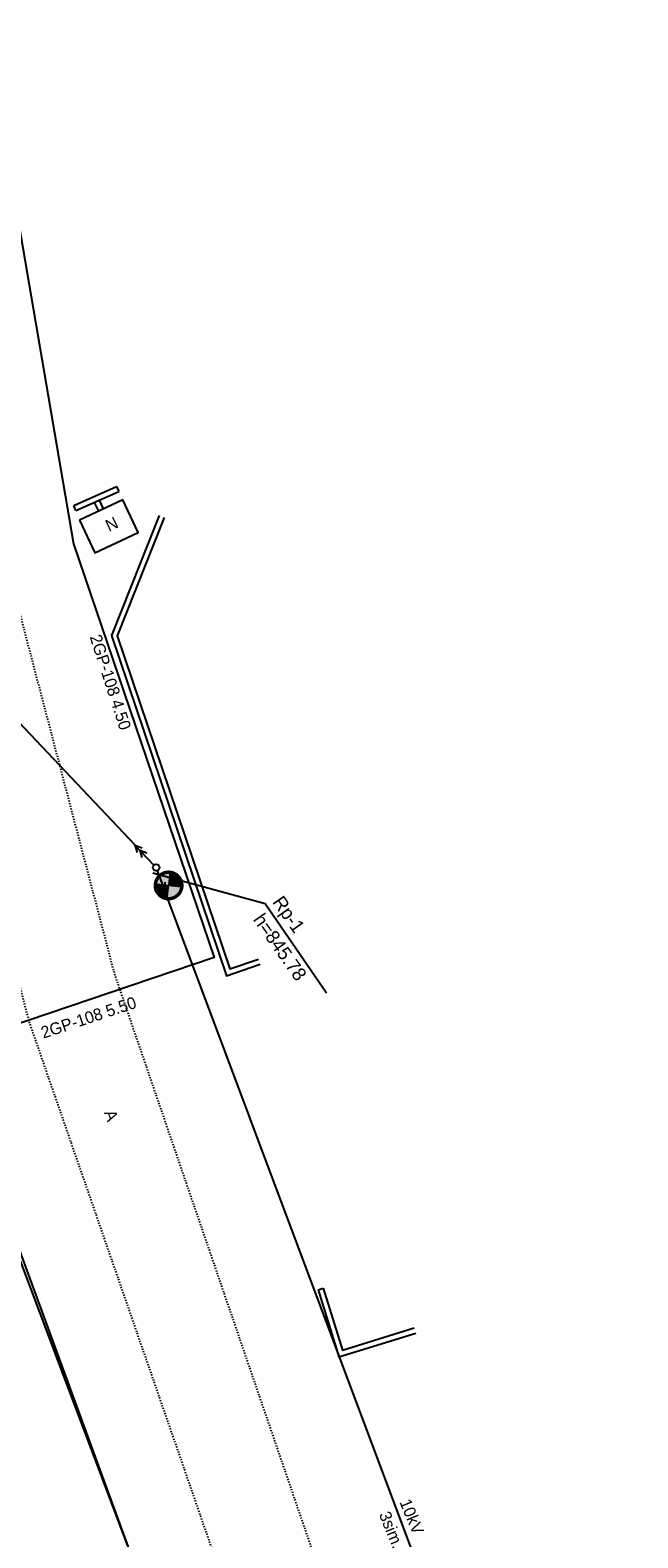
# Model space of a CAD drawing. Header units: millimetres. Extents: x 405709 to 406552, y 4254722 to 4255885.
# Tile 31 of 48: x 406137 to 406182, y 4255290 to 4255400. Entities that reach past the tile are written whole.
import ezdxf

# ---------------------------------------------------------------- set-up
doc = ezdxf.new("R2010")
doc.units = ezdxf.units.MM
doc.header["$LTSCALE"] = 0.5
for name, pattern in [('CONTI', [0]), ('Д_ТРОТ_ТРУБА', [3, 1.5, -1.5]), ('ДОРОГИ_СТРОЯЩ', [9, 8, -1])]:
    doc.linetypes.add(name, pattern=pattern)
for name, color, linetype in [('(007) Здания', 7, 'Continuous'), ('(013) Газопровод', 30, 'ИК_Газопровод -------г--------'), ('(022) Возд. Линии', 7, 'Continuous'), ('(025) Дорога', 7, 'Continuous'), ('(040) Ограда', 7, 'Continuous'), ('PI_OTDEFAULT', 172, 'CONTI'), ('ЦММ (0).Точки.Рельефные', 7, 'Continuous')]:
    doc.layers.add(name, color=color, linetype=linetype)
doc.styles.add('BM-431', font='txt')
doc.styles.add('P-131', font='txt')
doc.styles.get("Standard").update_dxf_attribs({"font": 'arial.ttf'})
doc.linetypes.add('GAZ_VOZDUSH', pattern='A,1,-2,["~",Standard,S=3,R=0,X=-1.5,Y=-1.5],-1,10', length=14)
doc.linetypes.add('ИК_Газопровод -------г--------', pattern='A,9,-0.6,["Г",Standard,S=1.2,R=0,X=0,Y=-0.6],-1.2', length=10.8)
doc.linetypes.add('ОГРАДА_ДЕР', pattern='A,2.5,["|",Standard,S=0.8,R=0,X=0,Y=-0.8],2.5', length=5)

# ---------------------------------------------------------------- blocks, each defined once
blk = doc.blocks.new('BLOCK_2_3_1_0_0_0_0')
at = {"layer": 'ЦММ (0).Точки.Рельефные'}
for points in [[(-7, 7), (-7.6, 6.3), (-8.2, 5.5), (-8.7, 4.7), (-9.1, 3.9), (-9.5, 2.9), (-9.7, 2), (-9.8, 1), (-9.9, 0), (-9.9, 0), (-9.8, -1), (-9.7, -2), (-9.5, -2.9), (-9.1, -3.9), (-8.7, -4.7), (-8.2, -5.5), (-7.6, -6.3), (-7, -7), (0, 0)], [(7, -7), (7.6, -6.3), (8.2, -5.5), (8.7, -4.7), (9.1, -3.9), (9.5, -2.9), (9.7, -2), (9.8, -1), (9.9, 0), (9.9, 0), (9.8, 1), (9.7, 2), (9.5, 2.9), (9.1, 3.9), (8.7, 4.7), (8.2, 5.5), (7.6, 6.3), (7, 7), (0, 0)]]:
    blk.add_hatch(color=256, dxfattribs=at).paths.add_polyline_path(points)
at = {"layer": 'ЦММ (0).Точки.Рельефные', "true_color": 0xffffff}
blk.add_hatch(color=7, dxfattribs=at).paths.add_polyline_path([(0, 9), (-0.9, 9), (-1.8, 8.8), (-2.7, 8.6), (-3.5, 8.3), (-4.3, 7.9), (-5, 7.5), (-5.7, 6.9), (-6.4, 6.4), (-6.9, 5.7), (-7.5, 5), (-7.9, 4.3), (-8.3, 3.5), (-8.6, 2.7), (-8.8, 1.8), (-9, 0.9), (-9, 0), (-9, 0), (-9, -0.9), (-8.8, -1.8), (-8.6, -2.7), (-8.3, -3.5), (-7.9, -4.3), (-7.5, -5), (-6.9, -5.7), (-6.4, -6.4), (-5.7, -6.9), (-5, -7.5), (-4.3, -7.9), (-3.5, -8.3), (-2.7, -8.6), (-1.8, -8.8), (-0.9, -9), (0, -9), (0, -9), (0.9, -9), (1.8, -8.8), (2.7, -8.6), (3.5, -8.3), (4.3, -7.9), (5, -7.5), (5.7, -6.9), (6.4, -6.4), (6.9, -5.7), (7.5, -5), (7.9, -4.3), (8.3, -3.5), (8.6, -2.7), (8.8, -1.8), (9, -0.9), (9, 0), (9, 0), (9, 0.9), (8.8, 1.8), (8.6, 2.7), (8.3, 3.5), (7.9, 4.3), (7.5, 5), (6.9, 5.7), (6.4, 6.4), (5.7, 6.9), (5, 7.5), (4.3, 7.9), (3.5, 8.3), (2.7, 8.6), (1.8, 8.8), (0.9, 9), (0, 9)])
at = {"layer": 'ЦММ (0).Точки.Рельефные'}
for points, const_width in [([(0, 10), (-1, 9.9), (-2, 9.8), (-3, 9.6), (-3.9, 9.2), (-4.8, 8.8), (-5.6, 8.3), (-6.4, 7.7), (-7.1, 7.1), (-7.7, 6.4), (-8.3, 5.6), (-8.8, 4.8), (-9.2, 3.9), (-9.6, 3), (-9.8, 2), (-9.9, 1), (-10, 0), (-10, 0), (-9.9, -1), (-9.8, -2), (-9.6, -3), (-9.2, -3.9), (-8.8, -4.8), (-8.3, -5.6), (-7.7, -6.4), (-7.1, -7.1), (-6.4, -7.7), (-5.6, -8.3), (-4.8, -8.8), (-3.9, -9.2), (-3, -9.6), (-2, -9.8), (-1, -9.9), (0, -10), (0, -10), (1, -9.9), (2, -9.8), (3, -9.6), (3.9, -9.2), (4.8, -8.8), (5.6, -8.3), (6.4, -7.7), (7.1, -7.1), (7.7, -6.4), (8.3, -5.6), (8.8, -4.8), (9.2, -3.9), (9.6, -3), (9.8, -2), (9.9, -1), (10, 0), (10, 0), (9.9, 1), (9.8, 2), (9.6, 3), (9.2, 3.9), (8.8, 4.8), (8.3, 5.6), (7.7, 6.4), (7.1, 7.1), (6.4, 7.7), (5.6, 8.3), (4.8, 8.8), (3.9, 9.2), (3, 9.6), (2, 9.8), (1, 9.9), (0, 10)], 2), ([(-7, 7), (-7.6, 6.3), (-8.2, 5.5), (-8.7, 4.7), (-9.1, 3.9), (-9.5, 2.9), (-9.7, 2), (-9.8, 1), (-9.9, 0), (-9.9, 0), (-9.8, -1), (-9.7, -2), (-9.5, -2.9), (-9.1, -3.9), (-8.7, -4.7), (-8.2, -5.5), (-7.6, -6.3), (-7, -7)], 1), ([(7, -7), (7.6, -6.3), (8.2, -5.5), (8.7, -4.7), (9.1, -3.9), (9.5, -2.9), (9.7, -2), (9.8, -1), (9.9, 0), (9.9, 0), (9.8, 1), (9.7, 2), (9.5, 2.9), (9.1, 3.9), (8.7, 4.7), (8.2, 5.5), (7.6, 6.3), (7, 7)], 1)]:
    blk.add_lwpolyline(points, close=True, dxfattribs=dict(at, const_width=const_width))
at = {"layer": 'ЦММ (0).Точки.Рельефные', "color": 7, "true_color": 0xffffff, "const_width": 1}
blk.add_lwpolyline([(0, 9), (-0.9, 9), (-1.8, 8.8), (-2.7, 8.6), (-3.5, 8.3), (-4.3, 7.9), (-5, 7.5), (-5.7, 6.9), (-6.4, 6.4), (-6.9, 5.7), (-7.5, 5), (-7.9, 4.3), (-8.3, 3.5), (-8.6, 2.7), (-8.8, 1.8), (-9, 0.9), (-9, 0), (-9, 0), (-9, -0.9), (-8.8, -1.8), (-8.6, -2.7), (-8.3, -3.5), (-7.9, -4.3), (-7.5, -5), (-6.9, -5.7), (-6.4, -6.4), (-5.7, -6.9), (-5, -7.5), (-4.3, -7.9), (-3.5, -8.3), (-2.7, -8.6), (-1.8, -8.8), (-0.9, -9), (0, -9), (0, -9), (0.9, -9), (1.8, -8.8), (2.7, -8.6), (3.5, -8.3), (4.3, -7.9), (5, -7.5), (5.7, -6.9), (6.4, -6.4), (6.9, -5.7), (7.5, -5), (7.9, -4.3), (8.3, -3.5), (8.6, -2.7), (8.8, -1.8), (9, -0.9), (9, 0), (9, 0), (9, 0.9), (8.8, 1.8), (8.6, 2.7), (8.3, 3.5), (7.9, 4.3), (7.5, 5), (6.9, 5.7), (6.4, 6.4), (5.7, 6.9), (5, 7.5), (4.3, 7.9), (3.5, 8.3), (2.7, 8.6), (1.8, 8.8), (0.9, 9), (0, 9)], close=True, dxfattribs=at)
at = {"layer": 'ЦММ (0).Точки.Рельефные', "const_width": 1}
for points in [[(0, 0), (-7, 7)], [(0, 0), (-7, -7)], [(0, 0), (7, 7)], [(0, 0), (7, -7)]]:
    blk.add_lwpolyline(points, dxfattribs=at)
blk = doc.blocks.new('strela1')
at = {"layer": '(022) Возд. Линии'}
for p, q in [((-2, 0), (-1.5, 0.25)), ((0, 0), (-2, 0)), ((-2, 0), (-1.5, -0.25)), ((-1.5, 0), (-1, 0.25)), ((-1.5, 0), (-1, -0.25))]:
    blk.add_line(p, q, dxfattribs=at)
blk = doc.blocks.new('strela2')
at = {"layer": '(022) Возд. Линии'}
for p, q in [((0, 0), (2, 0)), ((1.5, 0), (1, 0.25)), ((1.5, 0), (1, -0.25)), ((2, 0), (1.5, 0.25)), ((2, 0), (1.5, -0.25))]:
    blk.add_line(p, q, dxfattribs=at)
blk = doc.blocks.new('STOLB')
at = {"layer": '(022) Возд. Линии'}
blk.add_circle((0, 0), 0.25, dxfattribs=at)

msp = doc.modelspace()

# ---------------------------------------------------------------- hatches: boundary and pattern name
at = {"transparency": 33554687}
h = msp.add_hatch(dxfattribs=at)
h.set_pattern_fill('AR-HBONE', color=30, scale=0.005)
edge = h.paths.add_edge_path()
edge.add_line((406386.6, 4254899.2), (406388.73, 4254901.32))
edge.add_line((406182.57, 4255117.63), (406215.73, 4255080.21))
edge.add_line((406215.73, 4255080.21), (406248.84, 4255042.86))
edge.add_line((406248.84, 4255042.86), (406283.05, 4255007.73))
edge.add_line((406283.05, 4255007.73), (406318.27, 4254972.27))
edge.add_line((406318.27, 4254972.27), (406353.5, 4254936.79))
edge.add_line((406353.5, 4254936.79), (406388.73, 4254901.32))
edge.add_line((406388.73, 4254901.32), (406387.77, 4254900.36))
edge.add_line((406180.33, 4255115.65), (406213.49, 4255078.22))
edge.add_line((406213.49, 4255078.22), (406246.64, 4255040.82))
edge.add_line((406246.64, 4255040.82), (406280.91, 4255005.63))
edge.add_line((406280.91, 4255005.63), (406316.14, 4254970.16))
edge.add_line((406316.14, 4254970.16), (406351.37, 4254934.68))
edge.add_line((406351.37, 4254934.68), (406386.6, 4254899.2))
edge.add_line((406386.6, 4254899.2), (406386.92, 4254899.52))
edge.add_line((406182.57, 4255117.63), (406157.36, 4255152.31))
edge.add_line((406157.36, 4255152.31), (406147.04, 4255171.92))
edge.add_line((406147.04, 4255171.92), (406133.07, 4255198.46))
edge.add_line((406133.07, 4255198.46), (406131.1, 4255203.63))
edge.add_line((406131.1, 4255203.63), (406113.31, 4255250.39))
edge.add_line((406113.31, 4255250.39), (406102.62, 4255278.48))
edge.add_line((406102.62, 4255278.48), (406096.6, 4255297.62))
edge.add_line((406096.6, 4255297.62), (406081.88, 4255347.1))
edge.add_line((406081.88, 4255347.1), (406078.09, 4255359.84))
edge.add_line((406078.09, 4255359.84), (406072.14, 4255402.38))
edge.add_line((406072.14, 4255402.38), (406041.04, 4255445.31))
edge.add_line((406041.04, 4255445.31), (405903.1, 4255619.54))
edge.add_line((405903.1, 4255619.54), (405828.48, 4255714.88))
edge.add_line((405828.48, 4255714.88), (405791.31, 4255762.15))
edge.add_line((405788.96, 4255760.3), (405791.31, 4255762.15))
edge.add_line((405826.12, 4255713.03), (405788.96, 4255760.3))
edge.add_line((405900.74, 4255617.68), (405826.12, 4255713.03))
edge.add_line((406038.65, 4255443.5), (405900.74, 4255617.68))
edge.add_line((406069.27, 4255401.22), (406038.65, 4255443.5))
edge.add_line((406075.15, 4255359.2), (406069.27, 4255401.22))
edge.add_line((406079, 4255346.24), (406075.15, 4255359.2))
edge.add_line((406093.73, 4255296.75), (406079, 4255346.24))
edge.add_line((406099.79, 4255277.49), (406093.73, 4255296.75))
edge.add_line((406110.51, 4255249.33), (406099.79, 4255277.49))
edge.add_line((406128.3, 4255202.56), (406110.51, 4255249.33))
edge.add_line((406130.33, 4255197.22), (406128.3, 4255202.56))
edge.add_line((406144.38, 4255170.53), (406130.33, 4255197.22))
edge.add_line((406154.82, 4255150.7), (406144.38, 4255170.53))
edge.add_line((406180.33, 4255115.65), (406154.82, 4255150.7))

# ---------------------------------------------------------------- linework, layer by layer
at = {"layer": '(007) Здания'}
for points, elevation in [([(406143.61, 4255366.88), (406143.77, 4255366.51)], 607.97), ([(406158.4, 4255307.85), (406158.78, 4255307.97)], 607.53)]:
    msp.add_lwpolyline(points, dxfattribs=dict(at, elevation=elevation))
at = {"layer": '(007) Здания', "elevation": 608.15}
msp.add_lwpolyline([(406140.89, 4255364.4), (406142.03, 4255361.99), (406145.21, 4255363.49), (406144.07, 4255365.9)], close=True, dxfattribs=at)
at = {"layer": '(013) Газопровод', "linetype": 'GAZ_VOZDUSH', "ltscale": 0.1, "flags": 128}
msp.add_lwpolyline([(405795.03, 4255855.36), (405794.97, 4255851.09), (405820.82, 4255796.92), (405845.74, 4255767.6), (405853.41, 4255759.45), (405874.18, 4255735.38), (405882.96, 4255723.39), (405901.15, 4255702.24), (405920.91, 4255680.45), (405929.38, 4255670.52), (405950.6, 4255645.32), (405988.51, 4255596.32), (406006.92, 4255570.94), (406043.15, 4255533.41), (406106.99, 4255462.67), (406127.11, 4255440.51), (406140.45, 4255362.66), (406150.77, 4255332.26), (406131.04, 4255325.59), (406156.06, 4255257.25), (406178.57, 4255199.29), (406192.41, 4255173.25), (406214.32, 4255146.8), (406218.81, 4255141.04), (406251.34, 4255103.82), (406291.85, 4255054.7), (406335.57, 4255005.63), (406337.09, 4255003.97), (406368.27, 4254969.82), (406407.12, 4254927.02), (406445.97, 4254886.8), (406445.97, 4254886.8), (406470.21, 4254860.19), (406472.02, 4254861.83), (406531.41, 4254800.61), (406536.73, 4254795.12)], dxfattribs=at)
at = {"layer": '(022) Возд. Линии'}
for points, elevation in [([(406123.54, 4255363.18), (406144.97, 4255340.52)], 608.49), ([(406171.77, 4255271.43), (406147.31, 4255336.77)], 607.53), ([(406135.93, 4255311.61), (406155.55, 4255259.47)], 607.85)]:
    msp.add_lwpolyline(points, dxfattribs=dict(at, elevation=elevation))
at = {"layer": '(025) Дорога', "linetype": 'Д_ТРОТ_ТРУБА', "ltscale": 0.1, "flags": 128}
for points in [[(405782.71, 4255860.24), (405783.47, 4255854.01), (405787.36, 4255836.3), (405796.39, 4255813.92), (405808.63, 4255795.74), (405843.72, 4255753.07), (405862.86, 4255731.2), (405891.1, 4255699.23), (405914.16, 4255672.75), (405943.54, 4255638.22), (405980.33, 4255590.23), (406010.07, 4255552.29), (406064.58, 4255491.75), (406108.76, 4255440.9), (406113.18, 4255434.06), (406118.12, 4255421.02), (406120.85, 4255408.44), (406126.98, 4255365.99), (406137.21, 4255327.49), (406160.86, 4255259.22), (406178.71, 4255213.81), (406200.1, 4255174.46), (406222.74, 4255145.75), (406254.79, 4255104.9), (406294.71, 4255057.74), (406338.64, 4255007.09), (406369.81, 4254978.53), (406414.24, 4254934.91), (406453.89, 4254898.61), (406488.53, 4254862.47), (406540.02, 4254812.34), (406547.48, 4254805.08)], [(405792.41, 4255859.93), (405792.62, 4255857.58), (405794.35, 4255837.84), (405803, 4255818.1), (405814.96, 4255799.59), (405842.79, 4255764.93), (405849.21, 4255758.39), (405869.35, 4255735.77), (405896.65, 4255703.71), (405919.57, 4255678.09), (405948.63, 4255643.75), (405986.03, 4255594.96), (406015.5, 4255556.65), (406069.89, 4255496.47), (406113.85, 4255444.77), (406118.74, 4255436.37), (406128.1, 4255410.1), (406133.83, 4255367.76), (406143.44, 4255331.11), (406167.01, 4255262.32), (406185.66, 4255218.65), (406206.37, 4255178.48), (406227.34, 4255150.26), (406260.63, 4255109.14), (406299.97, 4255062.75), (406343.98, 4255012.44), (406373.42, 4254985.15), (406419.05, 4254940.39), (406457.26, 4254905.72), (406493.93, 4254868.27), (406544.01, 4254818.78), (406552.15, 4254810.74)]]:
    msp.add_lwpolyline(points, dxfattribs=at)
at = {"layer": '(040) Ограда', "linetype": 'ОГРАДА_ДЕР', "flags": 128}
for points, elevation in [([(406140.47, 4255365.47), (406143.61, 4255366.88)], 608.08), ([(406141.97, 4255365.7), (406142.28, 4255365.06)], 608.08), ([(406142.33, 4255365.87), (406142.64, 4255365.23)], 608.08), ([(406140.63, 4255365.1), (406140.47, 4255365.47)], 608.08), ([(406147.1, 4255364.59), (406143.66, 4255355.91), (406151.92, 4255331.44), (406154.02, 4255332.15)], 607.65), ([(406158.78, 4255307.97), (406160.2, 4255303.42), (406165.46, 4255305.06)], 607.53)]:
    msp.add_lwpolyline(points, dxfattribs=dict(at, elevation=elevation))
at = {"layer": '(040) Ограда', "flags": 128}
for points, elevation in [([(406140.63, 4255365.1), (406143.77, 4255366.51)], 608.08), ([(406146.73, 4255364.73), (406143.24, 4255355.92), (406151.67, 4255330.93), (406154.15, 4255331.77)], 607.65), ([(406158.4, 4255307.85), (406159.93, 4255302.92), (406165.58, 4255304.68)], 607.53)]:
    msp.add_lwpolyline(points, dxfattribs=dict(at, elevation=elevation))
at = {"layer": 'PI_OTDEFAULT', "color": 1, "ltscale": 3, "true_color": 0xff0000}
msp.add_lwpolyline([(406146.27, 4255338.48), (406154.51, 4255336.23), (406159.03, 4255329.67)], dxfattribs=at)

# ---------------------------------------------------------------- block references
at = {"layer": '(022) Возд. Линии'}
for name, p, rotation in [('strela1', (406146.34, 4255339.06, 607.75), 313.3880557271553), ('STOLB', (406146.52, 4255338.88, 607.75), 290.5163181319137), ('strela2', (406146.6, 4255338.64, 607.75), 290.5163181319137)]:
    msp.add_blockref(name, p, dxfattribs=dict(at, rotation=rotation))
at = {"layer": 'ЦММ (0).Точки.Рельефные', "xscale": 0.1000000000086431, "yscale": 0.1000000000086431, "rotation": 38.63014912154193}
msp.add_blockref('BLOCK_2_3_1_0_0_0_0', (406147.43, 4255337.56, 845.78), dxfattribs=at)

# ---------------------------------------------------------------- texts
at = {"layer": '(007) Здания', "linetype": 'Continuous', "style": 'P-131'}
msp.add_text('N', height=0.88, rotation=25.3155, dxfattribs=at).set_placement((406143.06, 4255363.53))
at = {"layer": '(013) Газопровод', "color": 0, "linetype": 'Continuous', "style": 'BM-431'}
for s, rotation, p in [('2GP-108 4.50', 287.9305, (406141.63, 4255355.83)), ('2GP-108 5.50', 18.3749, (406138.24, 4255326.3))]:
    msp.add_text(s, height=0.875, rotation=rotation, dxfattribs=at).set_placement(p)
at = {"layer": '(022) Возд. Линии', "style": 'BM-431'}
for s, p in [('10kV', (406164.36, 4255292.27, 1827.19)), ('3sim.', (406162.85, 4255291.35, 1827.19))]:
    msp.add_text(s, height=0.875, rotation=292.3697, dxfattribs=at).set_placement(p)
at = {"layer": '(025) Дорога', "linetype": 'ДОРОГИ_СТРОЯЩ', "style": 'BM-431'}
msp.add_text('A', height=0.875, rotation=290.4216, dxfattribs=at).set_placement((406142.68, 4255320.87))
at = {"layer": 'PI_OTDEFAULT', "color": 1, "ltscale": 3, "true_color": 0xff0000, "style": 'BM-431'}
for s, p in [('Rp-1', (406155.01, 4255336.34)), ('h=845.78', (406153.59, 4255335.05))]:
    msp.add_text(s, height=1, rotation=305, dxfattribs=at).set_placement(p)

doc.saveas('drawing.dxf')
